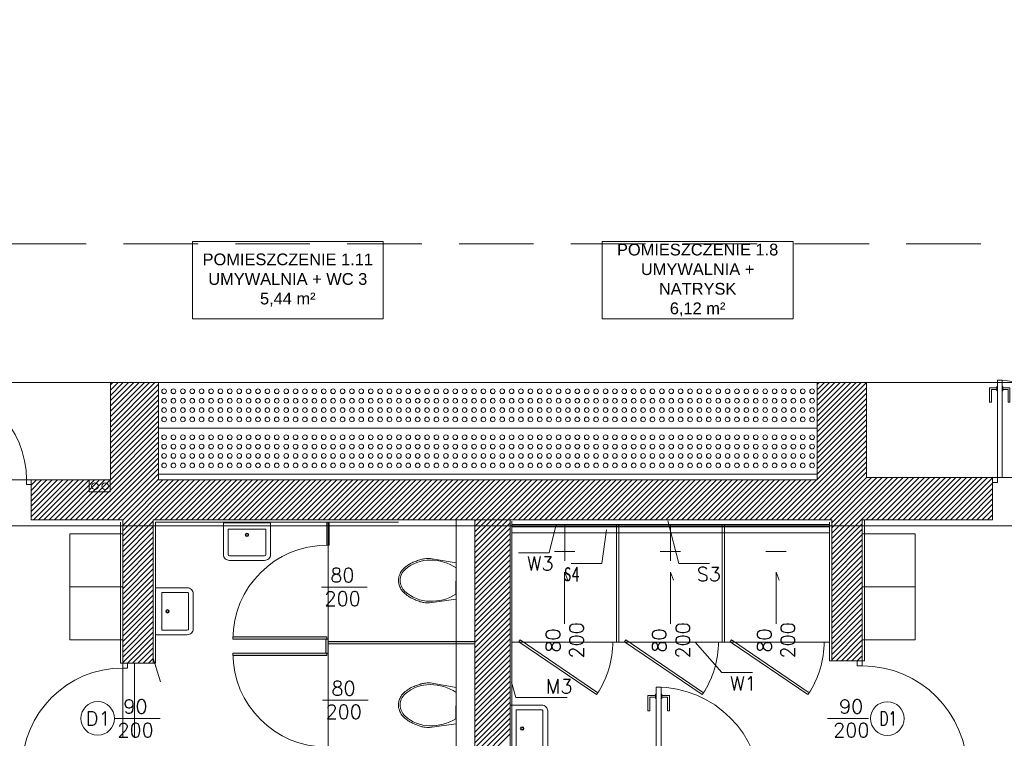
# Model space of a CAD drawing. Header units: millimetres. Extents: x -20020 to 55682, y 3351 to 17623.
# Tile 18 of 49: x -4335 to -3496, y 11822 to 12433. Entities that reach past the tile are written whole.
import ezdxf

# ---------------------------------------------------------------- set-up
doc = ezdxf.new("R2010")
doc.units = ezdxf.units.MM
doc.linetypes.add('ACAD_ISO03W100', pattern=[30, 12, -18])
doc.linetypes.add('HIDDEN', pattern=[9.525, 6.35, -3.175])
doc.layers.get('0').update_dxf_attribs({"color": 252, "lineweight": 9})
for name, color, linetype, lineweight in [('_Drzwi', 252, 'Continuous', 9), ('ARANŻACJA', 252, 'Continuous', 9), ('ETYKIETY POMIESZCZEŃ', 252, 'Continuous', 9), ('OPISY', 252, 'Continuous', 9), ('PODCIĄG', 252, 'HIDDEN', 9), ('RZUT DACHU', 252, 'Continuous', 9), ('srednia', 252, 'Continuous', 9), ('ŚCIANY KONSTRUKCYJNE', 252, 'Continuous', 9), ('ŚCIANY WYPEŁNIENIE', 252, 'Continuous', 9)]:
    doc.layers.add(name, color=color, linetype=linetype, lineweight=lineweight)
doc.layers.add('CO', color=252, linetype='Continuous', lineweight=9, plot=False)
doc.styles.add('MED_ARIAL_Tabela', font='arial.ttf')
doc.styles.get("Standard").update_dxf_attribs({"font": 'romans.shx', "width": 0.7})

# ---------------------------------------------------------------- blocks, each defined once
blk = doc.blocks.new('drzwi_wew_901')
blk.add_line((0, 19.18), (0, -12.85))
at = {"color": 0}
for p, q in [((32, -71.55), (30.5, -71.55)), ((30.5, -83.55), (30.5, -71.55)), ((32, -82.05), (32, -71.55)), ((46, -71.55), (47.5, -71.55)), ((46, -82.05), (46, -71.55)), ((47.5, -83.55), (47.5, -71.55)), ((36.5, -82.05), (32, -82.05)), ((37, -81.05), (36.5, -81.05)), ((36.5, -84.55), (36.5, -81.05)), ((41, -81.05), (41.5, -81.05)), ((41.5, -84.55), (41.5, -81.05)), ((41.5, -82.05), (46, -82.05)), ((36.5, -83.55), (30.5, -83.55)), ((37, -84.55), (36.5, -84.55)), ((41, -84.55), (41.5, -84.55)), ((41.5, -83.55), (47.5, -83.55))]:
    blk.add_line(p, q, dxfattribs=at)
for points in [[(-45, -8), (-45, -4), (-41, -4), (-41, -8)], [(41, -8), (37, -8), (37, -90), (41, -90)], [(45, -8), (45, -4), (41, -4), (41, -8)]]:
    blk.add_lwpolyline(points, close=True)
at = {"color": 0, "linetype": 'Continuous', "ltscale": 50}
blk.add_arc((41, -8), 82.02, 180, 270, dxfattribs=at)
blk = doc.blocks.new('*U117')
at = {"layer": 'ARANŻACJA'}
blk.add_circle((0, 0), 2, dxfattribs=at)
blk = doc.blocks.new('*U116')
at = {"layer": 'ARANŻACJA', "color": 0, "linetype": 'ByBlock', "lineweight": -2, "transparency": 16777216}
for p in [(0, 24), (8, 24), (16, 24), (24, 24), (32, 24), (40, 24), (48, 24), (56, 24), (64, 24), (72, 24), (80, 24), (88, 24), (96, 24), (104, 24), (112, 24), (120, 24), (128, 24), (136, 24), (144, 24), (152, 24), (160, 24), (168, 24), (176, 24), (184, 24), (192, 24), (200, 24), (208, 24), (216, 24), (224, 24), (232, 24), (240, 24), (248, 24), (256, 24), (264, 24), (272, 24), (280, 24), (288, 24), (296, 24), (304, 24), (312, 24), (320, 24), (328, 24), (336, 24), (344, 24), (352, 24), (360, 24), (368, 24), (376, 24), (384, 24), (392, 24), (400, 24), (408, 24), (416, 24), (424, 24), (432, 24), (440, 24), (448, 24), (456, 24), (464, 24), (472, 24), (480, 24), (488, 24), (496, 24), (504, 24), (512, 24), (520, 24), (528, 24), (536, 24), (544, 24), (552, 24), (0, 16), (8, 16), (16, 16), (24, 16), (32, 16), (40, 16), (48, 16), (56, 16), (64, 16), (72, 16), (80, 16), (88, 16), (96, 16), (104, 16), (112, 16), (120, 16), (128, 16), (136, 16), (144, 16), (152, 16), (160, 16), (168, 16), (176, 16), (184, 16), (192, 16), (200, 16), (208, 16), (216, 16), (224, 16), (232, 16), (240, 16), (248, 16), (256, 16), (264, 16), (272, 16), (280, 16), (288, 16), (296, 16), (304, 16), (312, 16), (320, 16), (328, 16), (336, 16), (344, 16), (352, 16), (360, 16), (368, 16), (376, 16), (384, 16), (392, 16), (400, 16), (408, 16), (416, 16), (424, 16), (432, 16), (440, 16), (448, 16), (456, 16), (464, 16), (472, 16), (480, 16), (488, 16), (496, 16), (504, 16), (512, 16), (520, 16), (528, 16), (536, 16), (544, 16), (552, 16), (0, 8), (8, 8), (16, 8), (24, 8), (32, 8), (40, 8), (48, 8), (56, 8), (64, 8), (72, 8), (80, 8), (88, 8), (96, 8), (104, 8), (112, 8), (120, 8), (128, 8), (136, 8), (144, 8), (152, 8), (160, 8), (168, 8), (176, 8), (184, 8), (192, 8), (200, 8), (208, 8), (216, 8), (224, 8), (232, 8), (240, 8), (248, 8), (256, 8), (264, 8), (272, 8), (280, 8), (288, 8), (296, 8), (304, 8), (312, 8), (320, 8), (328, 8), (336, 8), (344, 8), (352, 8), (360, 8), (368, 8), (376, 8), (384, 8), (392, 8), (400, 8), (408, 8), (416, 8), (424, 8), (432, 8), (440, 8), (448, 8), (456, 8), (464, 8), (472, 8), (480, 8), (488, 8), (496, 8), (504, 8), (512, 8), (520, 8), (528, 8), (536, 8), (544, 8), (552, 8), (0, 0), (8, 0), (16, 0), (24, 0), (32, 0), (40, 0), (48, 0), (56, 0), (64, 0), (72, 0), (80, 0), (88, 0), (96, 0), (104, 0), (112, 0), (120, 0), (128, 0), (136, 0), (144, 0), (152, 0), (160, 0), (168, 0), (176, 0), (184, 0), (192, 0), (200, 0), (208, 0), (216, 0), (224, 0), (232, 0), (240, 0), (248, 0), (256, 0), (264, 0), (272, 0), (280, 0), (288, 0), (296, 0), (304, 0), (312, 0), (320, 0), (328, 0), (336, 0), (344, 0), (352, 0), (360, 0), (368, 0), (376, 0), (384, 0), (392, 0), (400, 0), (408, 0), (416, 0), (424, 0), (432, 0), (440, 0), (448, 0), (456, 0), (464, 0), (472, 0), (480, 0), (488, 0), (496, 0), (504, 0), (512, 0), (520, 0), (528, 0), (536, 0), (544, 0), (552, 0)]:
    blk.add_blockref('*U117', p, dxfattribs=at)
blk = doc.blocks.new('*U119')
at = {"layer": 'ARANŻACJA'}
blk.add_circle((0, 0), 2, dxfattribs=at)
blk = doc.blocks.new('*U118')
at = {"layer": 'ARANŻACJA', "color": 0, "linetype": 'ByBlock', "lineweight": -2, "transparency": 16777216}
for p in [(0, 24), (8, 24), (16, 24), (24, 24), (32, 24), (40, 24), (48, 24), (56, 24), (64, 24), (72, 24), (80, 24), (88, 24), (96, 24), (104, 24), (112, 24), (120, 24), (128, 24), (136, 24), (144, 24), (152, 24), (160, 24), (168, 24), (176, 24), (184, 24), (192, 24), (200, 24), (208, 24), (216, 24), (224, 24), (232, 24), (240, 24), (248, 24), (256, 24), (264, 24), (272, 24), (280, 24), (288, 24), (296, 24), (304, 24), (312, 24), (320, 24), (328, 24), (336, 24), (344, 24), (352, 24), (360, 24), (368, 24), (376, 24), (384, 24), (392, 24), (400, 24), (408, 24), (416, 24), (424, 24), (432, 24), (440, 24), (448, 24), (456, 24), (464, 24), (472, 24), (480, 24), (488, 24), (496, 24), (504, 24), (512, 24), (520, 24), (528, 24), (536, 24), (544, 24), (552, 24), (0, 16), (8, 16), (16, 16), (24, 16), (32, 16), (40, 16), (48, 16), (56, 16), (64, 16), (72, 16), (80, 16), (88, 16), (96, 16), (104, 16), (112, 16), (120, 16), (128, 16), (136, 16), (144, 16), (152, 16), (160, 16), (168, 16), (176, 16), (184, 16), (192, 16), (200, 16), (208, 16), (216, 16), (224, 16), (232, 16), (240, 16), (248, 16), (256, 16), (264, 16), (272, 16), (280, 16), (288, 16), (296, 16), (304, 16), (312, 16), (320, 16), (328, 16), (336, 16), (344, 16), (352, 16), (360, 16), (368, 16), (376, 16), (384, 16), (392, 16), (400, 16), (408, 16), (416, 16), (424, 16), (432, 16), (440, 16), (448, 16), (456, 16), (464, 16), (472, 16), (480, 16), (488, 16), (496, 16), (504, 16), (512, 16), (520, 16), (528, 16), (536, 16), (544, 16), (552, 16), (0, 8), (8, 8), (16, 8), (24, 8), (32, 8), (40, 8), (48, 8), (56, 8), (64, 8), (72, 8), (80, 8), (88, 8), (96, 8), (104, 8), (112, 8), (120, 8), (128, 8), (136, 8), (144, 8), (152, 8), (160, 8), (168, 8), (176, 8), (184, 8), (192, 8), (200, 8), (208, 8), (216, 8), (224, 8), (232, 8), (240, 8), (248, 8), (256, 8), (264, 8), (272, 8), (280, 8), (288, 8), (296, 8), (304, 8), (312, 8), (320, 8), (328, 8), (336, 8), (344, 8), (352, 8), (360, 8), (368, 8), (376, 8), (384, 8), (392, 8), (400, 8), (408, 8), (416, 8), (424, 8), (432, 8), (440, 8), (448, 8), (456, 8), (464, 8), (472, 8), (480, 8), (488, 8), (496, 8), (504, 8), (512, 8), (520, 8), (528, 8), (536, 8), (544, 8), (552, 8), (0, 0), (8, 0), (16, 0), (24, 0), (32, 0), (40, 0), (48, 0), (56, 0), (64, 0), (72, 0), (80, 0), (88, 0), (96, 0), (104, 0), (112, 0), (120, 0), (128, 0), (136, 0), (144, 0), (152, 0), (160, 0), (168, 0), (176, 0), (184, 0), (192, 0), (200, 0), (208, 0), (216, 0), (224, 0), (232, 0), (240, 0), (248, 0), (256, 0), (264, 0), (272, 0), (280, 0), (288, 0), (296, 0), (304, 0), (312, 0), (320, 0), (328, 0), (336, 0), (344, 0), (352, 0), (360, 0), (368, 0), (376, 0), (384, 0), (392, 0), (400, 0), (408, 0), (416, 0), (424, 0), (432, 0), (440, 0), (448, 0), (456, 0), (464, 0), (472, 0), (480, 0), (488, 0), (496, 0), (504, 0), (512, 0), (520, 0), (528, 0), (536, 0), (544, 0), (552, 0)]:
    blk.add_blockref('*U119', p, dxfattribs=at)
blk = doc.blocks.new('prysznic')
at = {"layer": 'ARANŻACJA'}
for points in [[(5750.89, -4086.83), (5750.89, -4069.51)], [(5727.96, -4078.17), (5758.93, -4078.17)]]:
    blk.add_lwpolyline(points, dxfattribs=at)

msp = doc.modelspace()

# ---------------------------------------------------------------- hatches: boundary and pattern name
at = {"layer": 'srednia'}
h = msp.add_hatch(color=256, dxfattribs=at)
h.dxf.hatch_style = 1
h.paths.add_polyline_path([(-4073.35, 11985.97), (-4071.34, 11985.97), (-4071.38, 12005.55), (-4073.39, 12005.55)])
h = msp.add_hatch(color=256, dxfattribs=at)
h.dxf.hatch_style = 1
h.paths.add_polyline_path([(-4073.4, 11906.06), (-4153.37, 11906.06), (-4153.37, 11908.09), (-4073.4, 11908.09)])
h = msp.add_hatch(color=256, dxfattribs=at)
h.dxf.hatch_style = 1
h.paths.add_polyline_path([(-4074.4, 11894.06), (-4072.39, 11894.06), (-4072.39, 11906.06), (-4074.4, 11906.06)])
h = msp.add_hatch(color=256, dxfattribs=at)
h.dxf.hatch_style = 1
h.paths.add_polyline_path([(-3947.29, 11902.05), (-3947.29, 11904.06), (-4072.39, 11904.06), (-4072.39, 11902.05)])
h = msp.add_hatch(color=256, dxfattribs=at)
h.dxf.hatch_style = 1
h.paths.add_polyline_path([(-4073.39, 11894.06), (-4153.36, 11894.06), (-4153.36, 11892.04), (-4073.39, 11892.04)])

# ---------------------------------------------------------------- linework, layer by layer
for p, q in [((-3792.94, 11859.27), (-3793.49, 11859.27)), ((-3793.49, 11859.27), (-3793.49, 11855.46)), ((-3788.58, 11859.27), (-3788.04, 11859.27)), ((-3788.04, 11859.27), (-3788.04, 11855.46)), ((-3793.49, 11858.18), (-3800.02, 11858.18)), ((-3800.02, 11858.18), (-3800.02, 11845.11)), ((-3793.49, 11856.55), (-3798.38, 11856.55)), ((-3798.38, 11856.55), (-3798.38, 11845.11)), ((-3792.94, 11855.46), (-3793.49, 11855.46)), ((-3788.58, 11855.46), (-3788.04, 11855.46)), ((-3788.04, 11858.18), (-3781.51, 11858.18)), ((-3788.04, 11856.55), (-3783.14, 11856.55)), ((-3783.14, 11856.55), (-3783.14, 11845.11)), ((-3781.51, 11858.18), (-3781.51, 11845.11)), ((-3798.38, 11845.11), (-3800.02, 11845.11)), ((-3783.14, 11845.11), (-3781.51, 11845.11)), ((-4218.9, 11838.55), (-4252.36, 11838.55)), ((-3646.89, 11838.54), (-3612.01, 11838.54))]:
    msp.add_line(p, q)
for points in [[(-4325.29, 12041.55), (-4325.29, 12037.59), (-4329.25, 12037.59), (-4329.25, 12041.55)], [(-3963.18, 11966.68), (-3963.5, 11944.25)], [(-4247.29, 11885.55), (-4243.12, 11885.55), (-4243.12, 11881.37), (-4247.29, 11881.37)], [(-3617.29, 11887.54), (-3621.65, 11887.54), (-3621.65, 11883.19), (-3617.29, 11883.19)], [(-3963.22, 11860.69), (-3963.54, 11838.26)], [(-3792.94, 11775.92), (-3788.58, 11775.92), (-3788.58, 11865.2), (-3792.94, 11865.2)]]:
    msp.add_lwpolyline(points, close=True)
for points in [[(-3963.34, 11940.01), (-3985.83, 11936.82, -0.030758), (-3990.8, 11937.2, -0.049555), (-3993.81, 11937.92, -0.011983), (-3997.58, 11939.34, -0.011983), (-4001.29, 11940.94, -0.049552), (-4003.96, 11942.5, -0.030757), (-4007.8, 11945.68, -0.035278), (-4009.45, 11947.41, -0.055317), (-4010.29, 11948.69, -0.015269), (-4011.12, 11950.46, -0.015268), (-4011.85, 11952.27, -0.055313), (-4012.21, 11953.76, -0.035277), (-4012.34, 11956.15, -0.035277), (-4012.14, 11958.54, -0.055313), (-4011.74, 11960.01, -0.015268), (-4010.97, 11961.81, -0.015269), (-4010.08, 11963.55, -0.055317), (-4009.21, 11964.81, -0.035278), (-4007.51, 11966.49, -0.030757), (-4003.58, 11969.56, -0.049552), (-4000.86, 11971.05, -0.011983), (-3997.12, 11972.54, -0.011983), (-3993.31, 11973.85, -0.049555), (-3990.27, 11974.49, -0.030758), (-3985.3, 11974.73)], [(-3985.8, 11938.25, 0.148054), (-3963.5, 11944.25, -0.148054), (-3985.8, 11938.25, -0.186661), (-4006.84, 11946.72, -0.215016), (-4010.92, 11956.13, -0.215016), (-4006.57, 11965.42, 0.215016), (-4010.92, 11956.13, -0.215016), (-4006.57, 11965.42, -0.186661), (-3985.31, 11973.31, -0.148054), (-3963.18, 11966.68, 0.148054), (-3985.31, 11973.31)], [(-3961.03, 11944.86, -0.272823), (-3961.03, 11944.86, -0.272823), (-3961.02, 11944.86, -0.124305), (-3961.02, 11944.86)], [(-3963.38, 11834.02), (-3985.87, 11830.84, -0.030758), (-3990.84, 11831.21, -0.049555), (-3993.85, 11831.94, -0.011983), (-3997.63, 11833.35, -0.011983), (-4001.33, 11834.95, -0.049552), (-4004, 11836.51, -0.030757), (-4007.84, 11839.69, -0.035278), (-4009.5, 11841.42, -0.055317), (-4010.34, 11842.7, -0.015269), (-4011.17, 11844.47, -0.015268), (-4011.89, 11846.29, -0.055313), (-4012.25, 11847.77, -0.035277), (-4012.39, 11850.16, -0.035277), (-4012.18, 11852.55, -0.055313), (-4011.78, 11854.03, -0.015268), (-4011.01, 11855.82, -0.015269), (-4010.13, 11857.57, -0.055317), (-4009.25, 11858.82, -0.035278), (-4007.55, 11860.51, -0.030757), (-4003.62, 11863.57, -0.049552), (-4000.91, 11865.06, -0.011983), (-3997.16, 11866.55, -0.011983), (-3993.35, 11867.86, -0.049555), (-3990.32, 11868.5, -0.030758), (-3985.34, 11868.74)], [(-3985.85, 11832.26, 0.148054), (-3963.54, 11838.26, -0.148054), (-3985.85, 11832.26, -0.186661), (-4006.88, 11840.73, -0.215016), (-4010.96, 11850.14, -0.215016), (-4006.62, 11859.43, 0.215016), (-4010.96, 11850.14, -0.215016), (-4006.62, 11859.43, -0.186661), (-3985.35, 11867.32, -0.148054), (-3963.22, 11860.69, 0.148054), (-3985.35, 11867.32)], [(-3961.07, 11838.87, -0.272823), (-3961.07, 11838.87, -0.272823), (-3961.07, 11838.87, -0.124305), (-3961.07, 11838.87)]]:
    msp.add_lwpolyline(points, format="xyb")
for points in [[(-3985.3, 11974.73), (-3963.34, 11970.98)], [(-3985.34, 11868.74), (-3963.38, 11865)]]:
    msp.add_lwpolyline(points)
for centre, radius in [((-4141.43, 11994.85), 1.5), ((-4141.43, 11994.85), 0.9), ((-4209.09, 11929.75), 1.5), ((-4209.09, 11929.75), 0.9), ((-3907.09, 11829.91), 1.5), ((-3907.09, 11829.91), 0.9)]:
    msp.add_circle(centre, radius)
at = {"linetype": 'Continuous', "ltscale": 50}
for centre, radius, start, end in [((-4410.34, 12041.55), 81.11, 0, 90), ((-4247.29, 11795.72), 85.67, 90, 180), ((-3617.29, 11793.9), 89.31, 0, 90), ((-3792.94, 11775.92), 89.31, 0, 90)]:
    msp.add_arc(centre, radius, start, end, dxfattribs=at)
at = {"layer": 'ARANŻACJA'}
for p, q in [((-4817.9, 12124.63), (-1214.12, 12124.55)), ((-3655.79, 12124.62), (-4216.8, 12124.58)), ((-4012.39, 12005.55), (-4072.39, 12005.55)), ((-4072.39, 12005.55), (-4072.39, 11799.07)), ((-3948.34, 12007.55), (-3963.34, 12007.55)), ((-3963.34, 12007.55), (-3963.34, 11799.07)), ((-3947.29, 12007.55), (-3917.29, 12007.55)), ((-3916.25, 12007.55), (-3901.25, 12007.55)), ((-4153.37, 11906.06), (-4153.37, 11908.09)), ((-4153.37, 11908.09), (-4073.4, 11908.09)), ((-4073.4, 11906.06), (-4153.37, 11906.06)), ((-4073.4, 11908.09), (-4073.4, 11906.06)), ((-4073.39, 11894.06), (-4153.36, 11894.06)), ((-4153.36, 11894.06), (-4153.36, 11892.04)), ((-4073.39, 11892.04), (-4073.39, 11894.06)), ((-4153.36, 11892.04), (-4073.39, 11892.04))]:
    msp.add_line(p, q, dxfattribs=at)
at = {"layer": 'ARANŻACJA', "linetype": 'ACAD_ISO03W100', "ltscale": 10}
for points in [[(-4247.29, 11885.55), (-4249.29, 11885.55), (-4249.29, 12007.55)], [(-3617.36, 11887.54), (-3615.36, 11887.54), (-3615.36, 12007.55)]]:
    msp.add_lwpolyline(points, dxfattribs=at)
at = {"layer": 'ARANŻACJA', "ltscale": 10}
for points in [[(-4121.43, 12005.05), (-4161.43, 12005.05), (-4161.43, 11978.05, 0.414214), (-4156.43, 11973.05), (-4126.43, 11973.05, 0.414214), (-4121.43, 11978.05)], [(-4125.43, 11999.78), (-4157.43, 11999.78), (-4157.43, 11978.05, 0.414214), (-4156.43, 11977.05), (-4126.43, 11977.05, 0.414214), (-4125.43, 11978.05)], [(-4219.29, 11949.75), (-4219.29, 11909.75), (-4192.29, 11909.75, 0.414214), (-4187.29, 11914.75), (-4187.29, 11944.75, 0.414214), (-4192.29, 11949.75)], [(-4214.02, 11945.75), (-4214.02, 11913.75), (-4192.29, 11913.75, 0.414214), (-4191.29, 11914.75), (-4191.29, 11944.75, 0.414214), (-4192.29, 11945.75)], [(-3917.29, 11849.91), (-3917.29, 11809.91), (-3890.29, 11809.91, 0.414214), (-3885.29, 11814.91), (-3885.29, 11844.91, 0.414214), (-3890.29, 11849.91)], [(-3912.02, 11845.91), (-3912.02, 11813.91), (-3890.29, 11813.91, 0.414214), (-3889.29, 11814.91), (-3889.29, 11844.91, 0.414214), (-3890.29, 11845.91)]]:
    msp.add_lwpolyline(points, format="xyb", close=True, dxfattribs=at)
for points in [[(-3915.79, 12006.54), (-3915.79, 12001.54), (-3645.79, 12001.54)], [(-3870.79, 12003.55), (-3870.79, 11972.58)], [(-3915.79, 11996.54), (-3645.79, 11996.54)], [(-3862.14, 11980.62), (-3879.45, 11980.62)], [(-3682.14, 11980.62), (-3699.45, 11980.62)], [(-3870.87, 11919.03), (-3870.87, 11963.12), (-3868.19, 11956.1)], [(-3780.79, 11919.03), (-3780.79, 11963.12), (-3778.11, 11956.1)], [(-3690.79, 11919.03), (-3690.79, 11963.12), (-3688.11, 11956.1)]]:
    msp.add_lwpolyline(points, dxfattribs=at)
for points in [[(-4247.29, 11950.55), (-4247.29, 11995.55), (-4292.29, 11995.55), (-4292.29, 11950.55)], [(-3617.29, 11950.55), (-3617.29, 11995.55), (-3572.29, 11995.55), (-3572.29, 11950.55)], [(-4247.29, 11905.55), (-4247.29, 11950.55), (-4292.29, 11950.55), (-4292.29, 11905.55)], [(-3617.29, 11905.55), (-3617.29, 11950.55), (-3572.29, 11950.55), (-3572.29, 11905.55)], [(-3909.92, 11903.69), (-3843.67, 11858.77), (-3842.53, 11860.45), (-3908.78, 11905.37)], [(-3819.91, 11903.69), (-3753.66, 11858.77), (-3752.53, 11860.45), (-3818.77, 11905.37)], [(-3729.91, 11903.69), (-3663.66, 11858.77), (-3662.53, 11860.45), (-3728.77, 11905.37)]]:
    msp.add_lwpolyline(points, close=True, dxfattribs=at)
at = {"layer": 'CO'}
for centre in [(-4270.91, 12036.24), (-4262.21, 12036.24)]:
    msp.add_circle(centre, 2.82, dxfattribs=at)
at = {"layer": 'ETYKIETY POMIESZCZEŃ'}
for points in [[(-4187.94, 12244.59), (-4187.94, 12178.82), (-4025.39, 12178.82), (-4025.39, 12244.59)], [(-3838.85, 12244.59), (-3838.85, 12178.82), (-3676.3, 12178.82), (-3676.3, 12244.59)]]:
    msp.add_lwpolyline(points, close=True, dxfattribs=at)
at = {"layer": 'OPISY'}
for p, q in [((-3878.06, 12003.55), (-3883.99, 11979.56)), ((-3782.9, 12006.62), (-3773.69, 11970.31)), ((-3910.08, 11979.56), (-3883.99, 11979.56)), ((-3883.99, 11979.56), (-3910.08, 11979.56)), ((-3773.69, 11970.31), (-3747.6, 11970.31)), ((-4078, 11950.37), (-4039.14, 11950.37)), ((-3759.74, 11903.55), (-3736.92, 11877.64)), ((-4221.29, 11889.75), (-4215.22, 11869.64)), ((-3736.92, 11877.64), (-3710.83, 11877.64)), ((-3916.15, 11869.4), (-3912.34, 11856.41)), ((-4077.06, 11853.95), (-4038.2, 11853.95)), ((-3912.34, 11856.41), (-3886.25, 11856.41)), ((-3894.71, 11856.41), (-3868.62, 11856.41)), ((-4254.3, 11838.42), (-4215.44, 11838.42))]:
    msp.add_line(p, q, dxfattribs=at)
msp.add_lwpolyline([(-3835.24, 11998.97), (-3839.16, 11970.31), (-3865.25, 11970.31)], dxfattribs=at)
for centre in [(-4268.62, 11838.55), (-3595.97, 11838.42)]:
    msp.add_circle(centre, 14.32, dxfattribs=at)
at = {"layer": 'PODCIĄG', "ltscale": 10}
for p, q in [((-4818.05, 12242.55), (-1214.12, 12242.55)), ((-3506.29, 12043.55), (-3415.29, 12043.55)), ((-4325.29, 12041.55), (-4414.29, 12041.55)), ((-4414.29, 12007.55), (-4325.29, 12007.55)), ((-3415.29, 12007.55), (-3506.29, 12007.55)), ((-4247.29, 11885.55), (-4247.29, 11791.55)), ((-4237.29, 11885.55), (-4237.29, 11791.55))]:
    msp.add_line(p, q, dxfattribs=at)
at = {"layer": 'RZUT DACHU'}
msp.add_lwpolyline([(-4885.12, 14006.55), (-4885.12, 12002.55), (-1152.98, 12002.55), (-1152.98, 14006.55), (-1217.12, 14006.55), (-1217.12, 12002.55)], dxfattribs=at)
at = {"layer": 'srednia'}
for p, q in [((-3655.79, 12085.59), (-4216.8, 12085.55)), ((-3655.79, 12046.59), (-4216.79, 12046.55)), ((-4257.79, 12041.55), (-4288.79, 12041.55)), ((-4219.29, 11885.55), (-4219.29, 12005.55)), ((-4219.29, 12005.55), (-4059.31, 12005.55)), ((-4071.38, 12005.55), (-4073.39, 12005.55)), ((-4073.39, 12005.55), (-4073.35, 11985.97)), ((-4071.34, 11985.97), (-4071.38, 12005.55)), ((-3915.79, 11903.55), (-3915.79, 12003.55)), ((-3915.79, 12003.55), (-3645.79, 12003.55)), ((-3825.79, 12003.55), (-3915.79, 12003.55)), ((-3915.79, 12003.55), (-3915.79, 11783.58)), ((-3793.29, 12007.55), (-3791.28, 12007.55)), ((-3645.79, 12003.55), (-3735.79, 12003.55)), ((-3645.29, 11887.55), (-3645.29, 12005.55)), ((-4073.35, 11985.97), (-4071.34, 11985.97)), ((-4072.39, 11906.06), (-4074.4, 11906.06)), ((-4074.4, 11906.06), (-4074.4, 11894.06)), ((-4072.39, 11894.06), (-4072.39, 11906.06)), ((-3947.29, 11904.06), (-4072.39, 11904.06)), ((-4072.39, 11904.06), (-4072.39, 11902.05)), ((-4072.39, 11902.05), (-3947.29, 11902.05)), ((-3947.29, 11902.05), (-3947.29, 11904.06)), ((-3917.29, 11902.05), (-3917.29, 11904.06)), ((-3915.79, 11903.55), (-3825.79, 11903.55)), ((-3824.79, 11903.55), (-3645.79, 11903.55)), ((-4074.4, 11894.06), (-4072.39, 11894.06)), ((-4221.29, 11885.55), (-4219.29, 11885.55)), ((-3643.29, 11887.55), (-3645.29, 11887.55)), ((-3617.29, 11887.55), (-3633.29, 11887.55))]:
    msp.add_line(p, q, dxfattribs=at)
for points in [[(-4257.91, 12031.55), (-4257.91, 12041.55), (-4275.82, 12041.55), (-4275.82, 12031.55)], [(-3824.79, 11903.55), (-3826.81, 11903.55), (-3826.81, 12003.55), (-3824.79, 12003.55)], [(-3734.79, 11903.55), (-3736.81, 11903.55), (-3736.81, 12003.55), (-3734.79, 12003.55)]]:
    msp.add_lwpolyline(points, close=True, dxfattribs=at)
at = {"layer": 'srednia', "linetype": 'Continuous'}
for centre, start, end in [((-4073.4, 11905.97), 90, 180), ((-4073.39, 11894.15), 180, 270)]:
    msp.add_arc(centre, 80, start, end, dxfattribs=at)
at = {"layer": 'srednia'}
for centre in [(-3909.78, 11903.81), (-3819.78, 11903.81), (-3729.78, 11903.81)]:
    msp.add_arc(centre, 80, 326.46226, 0, dxfattribs=at)
at = {"layer": 'ŚCIANY KONSTRUKCYJNE'}
for p, q in [((-4257.79, 12059.55), (-4257.79, 12124.55)), ((-4257.79, 12124.55), (-4216.79, 12124.55)), ((-4216.79, 12124.55), (-4216.79, 12041.55)), ((-3655.79, 12041.55), (-3655.79, 12124.55)), ((-3655.79, 12124.55), (-3613.79, 12124.55)), ((-3613.79, 12124.55), (-3613.79, 12043.55)), ((-4257.79, 12041.55), (-4257.79, 12059.55)), ((-3613.79, 12043.55), (-3506.29, 12043.55)), ((-3506.29, 12007.55), (-3506.29, 12043.55)), ((-4325.29, 12041.55), (-4288.79, 12041.55)), ((-4325.29, 12041.55), (-4325.29, 12007.55)), ((-4288.79, 12041.55), (-4257.79, 12041.55)), ((-4216.79, 12041.55), (-3655.79, 12041.55)), ((-4325.29, 12007.55), (-4247.29, 12007.55)), ((-4247.29, 12007.55), (-4247.29, 11885.55)), ((-4221.29, 11885.55), (-4221.29, 12007.55)), ((-4221.29, 12007.55), (-3947.29, 12007.55)), ((-3947.29, 12007.55), (-3947.29, 11552.55)), ((-3643.29, 12007.55), (-3917.29, 12007.55)), ((-3917.29, 12007.55), (-3917.29, 11551.55)), ((-3643.29, 11887.55), (-3643.29, 12007.55)), ((-3617.29, 12007.55), (-3506.29, 12007.55)), ((-3617.29, 12007.55), (-3617.29, 11887.55)), ((-4247.29, 11885.55), (-4221.29, 11885.55)), ((-3617.29, 11887.55), (-3643.29, 11887.55))]:
    msp.add_line(p, q, dxfattribs=at)
at = {"layer": 'ŚCIANY WYPEŁNIENIE', "linetype": 'Continuous'}
for p, q in [((-4257.79, 12122.52), (-4255.77, 12124.55)), ((-4257.79, 12118.03), (-4251.28, 12124.55)), ((-4257.79, 12113.54), (-4246.79, 12124.55)), ((-4257.79, 12109.05), (-4242.3, 12124.55)), ((-4257.79, 12104.56), (-4237.81, 12124.55)), ((-4257.79, 12100.07), (-4233.32, 12124.55)), ((-4257.79, 12095.58), (-4228.83, 12124.55)), ((-4257.79, 12091.09), (-4224.34, 12124.55)), ((-4257.79, 12086.6), (-4219.85, 12124.55)), ((-4257.79, 12082.11), (-4216.79, 12123.11)), ((-3655.79, 12122.84), (-3654.09, 12124.55)), ((-3655.79, 12118.35), (-3649.6, 12124.55)), ((-3655.79, 12113.86), (-3645.11, 12124.55)), ((-3655.79, 12109.37), (-3640.62, 12124.55)), ((-3655.79, 12104.88), (-3636.13, 12124.55)), ((-3655.79, 12100.39), (-3631.64, 12124.55)), ((-3655.79, 12095.9), (-3627.15, 12124.55)), ((-3655.79, 12091.41), (-3622.66, 12124.55)), ((-3655.79, 12086.92), (-3618.17, 12124.55)), ((-3655.79, 12082.43), (-3613.79, 12124.43)), ((-3655.79, 12077.94), (-3613.79, 12119.94)), ((-4257.79, 12077.62), (-4216.79, 12118.62)), ((-4257.79, 12073.13), (-4216.79, 12114.13)), ((-3655.79, 12073.45), (-3613.79, 12115.45)), ((-3655.79, 12068.96), (-3613.79, 12110.96)), ((-4257.79, 12068.64), (-4216.79, 12109.64)), ((-4257.79, 12064.15), (-4216.79, 12105.15)), ((-3655.79, 12064.47), (-3613.79, 12106.47)), ((-4257.79, 12059.66), (-4216.79, 12100.66)), ((-4257.79, 12055.17), (-4216.79, 12096.17)), ((-3655.79, 12059.98), (-3613.79, 12101.98)), ((-3655.79, 12055.49), (-3613.79, 12097.49)), ((-4257.79, 12050.68), (-4216.79, 12091.68)), ((-4257.79, 12046.19), (-4216.79, 12087.19)), ((-3655.79, 12051), (-3613.79, 12093)), ((-3655.79, 12046.51), (-3613.79, 12088.51)), ((-4287.45, 12007.55), (-4216.79, 12078.21)), ((-4257.79, 12041.7), (-4216.79, 12082.7)), ((-3685.78, 12007.55), (-3613.79, 12079.53)), ((-3655.79, 12042.02), (-3613.79, 12084.02)), ((-4282.96, 12007.55), (-4216.79, 12073.71)), ((-4278.47, 12007.55), (-4216.79, 12069.22)), ((-3681.29, 12007.55), (-3613.79, 12075.04)), ((-3676.8, 12007.55), (-3613.79, 12070.55)), ((-4273.98, 12007.55), (-4216.79, 12064.73)), ((-3672.31, 12007.55), (-3613.79, 12066.06)), ((-3667.82, 12007.55), (-3613.79, 12061.57)), ((-4269.49, 12007.55), (-4216.79, 12060.24)), ((-4265, 12007.55), (-4216.79, 12055.75)), ((-3663.33, 12007.55), (-3613.79, 12057.08)), ((-3658.84, 12007.55), (-3613.79, 12052.59)), ((-4260.51, 12007.55), (-4216.79, 12051.26)), ((-4256.02, 12007.55), (-4216.79, 12046.77)), ((-3654.35, 12007.55), (-3613.79, 12048.1)), ((-3649.86, 12007.55), (-3613.79, 12043.61)), ((-3645.37, 12007.55), (-3609.37, 12043.55)), ((-3643.29, 12005.13), (-3604.88, 12043.55)), ((-3643.29, 12000.64), (-3600.39, 12043.55)), ((-3643.29, 11996.15), (-3595.9, 12043.55)), ((-3643.29, 11991.66), (-3591.41, 12043.55)), ((-3643.29, 11987.17), (-3586.92, 12043.55)), ((-3643.29, 11982.68), (-3582.43, 12043.55)), ((-3613.94, 12007.55), (-3577.94, 12043.55)), ((-3609.45, 12007.55), (-3573.45, 12043.55)), ((-3604.95, 12007.55), (-3568.95, 12043.55)), ((-3600.46, 12007.55), (-3564.46, 12043.55)), ((-3595.97, 12007.55), (-3559.97, 12043.55)), ((-3591.48, 12007.55), (-3555.48, 12043.55)), ((-3586.99, 12007.55), (-3550.99, 12043.55)), ((-3582.5, 12007.55), (-3546.5, 12043.55)), ((-3578.01, 12007.55), (-3542.01, 12043.55)), ((-3573.52, 12007.55), (-3537.52, 12043.55)), ((-3569.03, 12007.55), (-3533.03, 12043.55)), ((-3564.54, 12007.55), (-3528.54, 12043.55)), ((-3560.05, 12007.55), (-3524.05, 12043.55)), ((-3555.56, 12007.55), (-3519.56, 12043.55)), ((-3551.07, 12007.55), (-3515.07, 12043.55)), ((-3546.58, 12007.55), (-3510.58, 12043.55)), ((-4325.29, 12037.06), (-4320.81, 12041.55)), ((-4325.29, 12032.57), (-4316.32, 12041.55)), ((-4325.29, 12028.08), (-4311.83, 12041.55)), ((-4325.29, 12023.59), (-4307.34, 12041.55)), ((-4325.29, 12019.1), (-4302.85, 12041.55)), ((-4325.29, 12014.61), (-4298.36, 12041.55)), ((-4325.29, 12010.12), (-4293.87, 12041.55)), ((-4323.38, 12007.55), (-4289.38, 12041.55)), ((-4318.89, 12007.55), (-4284.89, 12041.55)), ((-4314.4, 12007.55), (-4280.4, 12041.55)), ((-4309.9, 12007.55), (-4275.9, 12041.55)), ((-4305.41, 12007.55), (-4271.41, 12041.55)), ((-4300.92, 12007.55), (-4266.92, 12041.55)), ((-4296.43, 12007.55), (-4262.43, 12041.55)), ((-4291.94, 12007.55), (-4257.94, 12041.55)), ((-4251.53, 12007.55), (-4216.79, 12042.28)), ((-4247.29, 12007.29), (-4213.04, 12041.55)), ((-4247.29, 12002.8), (-4208.55, 12041.55)), ((-4247.29, 11998.31), (-4204.06, 12041.55)), ((-4247.29, 11993.82), (-4199.57, 12041.55)), ((-4247.29, 11989.33), (-4195.08, 12041.55)), ((-4247.29, 11984.84), (-4190.59, 12041.55)), ((-4220.1, 12007.55), (-4186.1, 12041.55)), ((-4215.61, 12007.55), (-4181.61, 12041.55)), ((-4211.12, 12007.55), (-4177.12, 12041.55)), ((-4206.63, 12007.55), (-4172.63, 12041.55)), ((-4202.14, 12007.55), (-4168.14, 12041.55)), ((-4197.65, 12007.55), (-4163.65, 12041.55)), ((-4193.16, 12007.55), (-4159.16, 12041.55)), ((-4188.67, 12007.55), (-4154.67, 12041.55)), ((-4184.18, 12007.55), (-4150.18, 12041.55)), ((-4179.69, 12007.55), (-4145.69, 12041.55)), ((-4175.2, 12007.55), (-4141.2, 12041.55)), ((-4170.71, 12007.55), (-4136.71, 12041.55)), ((-4166.22, 12007.55), (-4132.22, 12041.55)), ((-4161.73, 12007.55), (-4127.73, 12041.55)), ((-4157.24, 12007.55), (-4123.24, 12041.55)), ((-4152.75, 12007.55), (-4118.75, 12041.55)), ((-4148.26, 12007.55), (-4114.26, 12041.55)), ((-4143.77, 12007.55), (-4109.77, 12041.55)), ((-4139.28, 12007.55), (-4105.28, 12041.55)), ((-4134.79, 12007.55), (-4100.79, 12041.55)), ((-4130.3, 12007.55), (-4096.3, 12041.55)), ((-4125.81, 12007.55), (-4091.81, 12041.55)), ((-4121.32, 12007.55), (-4087.32, 12041.55)), ((-4116.83, 12007.55), (-4082.83, 12041.55)), ((-4112.34, 12007.55), (-4078.34, 12041.55)), ((-4107.85, 12007.55), (-4073.85, 12041.55)), ((-4103.36, 12007.55), (-4069.36, 12041.55)), ((-4098.87, 12007.55), (-4064.87, 12041.55)), ((-4094.38, 12007.55), (-4060.38, 12041.55)), ((-4089.89, 12007.55), (-4055.89, 12041.55)), ((-4085.4, 12007.55), (-4051.4, 12041.55)), ((-4080.91, 12007.55), (-4046.91, 12041.55)), ((-4076.42, 12007.55), (-4042.42, 12041.55)), ((-4071.93, 12007.55), (-4037.93, 12041.55)), ((-4067.44, 12007.55), (-4033.44, 12041.55)), ((-4062.95, 12007.55), (-4028.95, 12041.55)), ((-4058.46, 12007.55), (-4024.46, 12041.55)), ((-4053.97, 12007.55), (-4019.97, 12041.55)), ((-4049.48, 12007.55), (-4015.48, 12041.55)), ((-4044.99, 12007.55), (-4010.99, 12041.55)), ((-4040.5, 12007.55), (-4006.5, 12041.55)), ((-4036.01, 12007.55), (-4002.01, 12041.55)), ((-4031.52, 12007.55), (-3997.52, 12041.55)), ((-4027.03, 12007.55), (-3993.03, 12041.55)), ((-4022.54, 12007.55), (-3988.54, 12041.55)), ((-4018.05, 12007.55), (-3984.05, 12041.55)), ((-4013.56, 12007.55), (-3979.56, 12041.55)), ((-4009.07, 12007.55), (-3975.07, 12041.55)), ((-4004.58, 12007.55), (-3970.58, 12041.55)), ((-4000.09, 12007.55), (-3966.09, 12041.55)), ((-3995.6, 12007.55), (-3961.6, 12041.55)), ((-3991.11, 12007.55), (-3957.11, 12041.55)), ((-3986.62, 12007.55), (-3952.62, 12041.55)), ((-3982.13, 12007.55), (-3948.13, 12041.55)), ((-3977.64, 12007.55), (-3943.64, 12041.55)), ((-3973.15, 12007.55), (-3939.15, 12041.55)), ((-3968.66, 12007.55), (-3934.66, 12041.55)), ((-3964.17, 12007.55), (-3930.17, 12041.55)), ((-3959.68, 12007.55), (-3925.68, 12041.55)), ((-3955.18, 12007.55), (-3921.18, 12041.55)), ((-3950.69, 12007.55), (-3916.69, 12041.55)), ((-3946.2, 12007.55), (-3912.2, 12041.55)), ((-3941.71, 12007.55), (-3907.71, 12041.55)), ((-3937.22, 12007.55), (-3903.22, 12041.55)), ((-3932.73, 12007.55), (-3898.73, 12041.55)), ((-3928.24, 12007.55), (-3894.24, 12041.55)), ((-3923.75, 12007.55), (-3889.75, 12041.55)), ((-3919.26, 12007.55), (-3885.26, 12041.55)), ((-3914.77, 12007.55), (-3880.77, 12041.55)), ((-3910.28, 12007.55), (-3876.28, 12041.55)), ((-3905.79, 12007.55), (-3871.79, 12041.55)), ((-3901.3, 12007.55), (-3867.3, 12041.55)), ((-3896.81, 12007.55), (-3862.81, 12041.55)), ((-3892.32, 12007.55), (-3858.32, 12041.55)), ((-3887.83, 12007.55), (-3853.83, 12041.55)), ((-3883.34, 12007.55), (-3849.34, 12041.55)), ((-3878.85, 12007.55), (-3844.85, 12041.55)), ((-3874.36, 12007.55), (-3840.36, 12041.55)), ((-3869.87, 12007.55), (-3835.87, 12041.55)), ((-3865.38, 12007.55), (-3831.38, 12041.55)), ((-3860.89, 12007.55), (-3826.89, 12041.55)), ((-3856.4, 12007.55), (-3822.4, 12041.55)), ((-3851.91, 12007.55), (-3817.91, 12041.55)), ((-3847.42, 12007.55), (-3813.42, 12041.55)), ((-3842.93, 12007.55), (-3808.93, 12041.55)), ((-3838.44, 12007.55), (-3804.44, 12041.55)), ((-3833.95, 12007.55), (-3799.95, 12041.55)), ((-3829.46, 12007.55), (-3795.46, 12041.55)), ((-3824.97, 12007.55), (-3790.97, 12041.55)), ((-3820.48, 12007.55), (-3786.48, 12041.55)), ((-3815.99, 12007.55), (-3781.99, 12041.55)), ((-3811.5, 12007.55), (-3777.5, 12041.55)), ((-3807.01, 12007.55), (-3773.01, 12041.55)), ((-3802.52, 12007.55), (-3768.52, 12041.55)), ((-3798.03, 12007.55), (-3764.03, 12041.55)), ((-3793.54, 12007.55), (-3759.54, 12041.55)), ((-3789.05, 12007.55), (-3755.05, 12041.55)), ((-3784.56, 12007.55), (-3750.56, 12041.55)), ((-3780.07, 12007.55), (-3746.07, 12041.55)), ((-3775.58, 12007.55), (-3741.58, 12041.55)), ((-3771.09, 12007.55), (-3737.09, 12041.55)), ((-3766.6, 12007.55), (-3732.6, 12041.55)), ((-3762.11, 12007.55), (-3728.11, 12041.55)), ((-3757.62, 12007.55), (-3723.62, 12041.55)), ((-3753.13, 12007.55), (-3719.13, 12041.55)), ((-3748.64, 12007.55), (-3714.64, 12041.55)), ((-3744.15, 12007.55), (-3710.15, 12041.55)), ((-3739.66, 12007.55), (-3705.66, 12041.55)), ((-3735.17, 12007.55), (-3701.17, 12041.55)), ((-3730.68, 12007.55), (-3696.68, 12041.55)), ((-3726.19, 12007.55), (-3692.19, 12041.55)), ((-3721.7, 12007.55), (-3687.7, 12041.55)), ((-3717.21, 12007.55), (-3683.21, 12041.55)), ((-3712.72, 12007.55), (-3678.72, 12041.55)), ((-3708.23, 12007.55), (-3674.23, 12041.55)), ((-3703.74, 12007.55), (-3669.74, 12041.55)), ((-3699.25, 12007.55), (-3665.25, 12041.55)), ((-3694.76, 12007.55), (-3660.76, 12041.55)), ((-3690.27, 12007.55), (-3656.27, 12041.55)), ((-3542.09, 12007.55), (-3506.29, 12043.34)), ((-3537.6, 12007.55), (-3506.29, 12038.85)), ((-3533.11, 12007.55), (-3506.29, 12034.36)), ((-3528.62, 12007.55), (-3506.29, 12029.87)), ((-3524.13, 12007.55), (-3506.29, 12025.38)), ((-3519.64, 12007.55), (-3506.29, 12020.89)), ((-3515.15, 12007.55), (-3506.29, 12016.4)), ((-3510.66, 12007.55), (-3506.29, 12011.91)), ((-4247.29, 11980.35), (-4221.29, 12006.35)), ((-4247.29, 11975.86), (-4221.29, 12001.86)), ((-3947.29, 12006.46), (-3946.2, 12007.55)), ((-3947.29, 12001.97), (-3941.71, 12007.55)), ((-3947.29, 11997.48), (-3937.22, 12007.55)), ((-3947.29, 11992.98), (-3932.73, 12007.55)), ((-3947.29, 11988.49), (-3928.24, 12007.55)), ((-3947.29, 11984), (-3923.75, 12007.55)), ((-3947.29, 11979.51), (-3919.26, 12007.55)), ((-3947.29, 11975.02), (-3917.29, 12005.02)), ((-3643.29, 11978.19), (-3617.29, 12004.19)), ((-4247.29, 11971.37), (-4221.29, 11997.37)), ((-3947.29, 11970.53), (-3917.29, 12000.53)), ((-3947.29, 11966.04), (-3917.29, 11996.04)), ((-3643.29, 11973.7), (-3617.29, 11999.7)), ((-3643.29, 11969.21), (-3617.29, 11995.21)), ((-4247.29, 11966.88), (-4221.29, 11992.88)), ((-4247.29, 11962.39), (-4221.29, 11988.39)), ((-3947.29, 11961.55), (-3917.29, 11991.55)), ((-3947.29, 11957.06), (-3917.29, 11987.06)), ((-3643.29, 11964.72), (-3617.29, 11990.72)), ((-3643.29, 11960.23), (-3617.29, 11986.23)), ((-4247.29, 11957.9), (-4221.29, 11983.9)), ((-4247.29, 11953.41), (-4221.29, 11979.41)), ((-3947.29, 11952.57), (-3917.29, 11982.57)), ((-3947.29, 11948.08), (-3917.29, 11978.08)), ((-3643.29, 11955.74), (-3617.29, 11981.74)), ((-3643.29, 11951.25), (-3617.29, 11977.25)), ((-4247.29, 11948.92), (-4221.29, 11974.92)), ((-4247.29, 11944.43), (-4221.29, 11970.43)), ((-3947.29, 11943.59), (-3917.29, 11973.59)), ((-3947.29, 11939.1), (-3917.29, 11969.1)), ((-3643.29, 11946.75), (-3617.29, 11972.75)), ((-3643.29, 11942.26), (-3617.29, 11968.26)), ((-4247.29, 11939.94), (-4221.29, 11965.94)), ((-4247.29, 11935.45), (-4221.29, 11961.45)), ((-3947.29, 11934.61), (-3917.29, 11964.61)), ((-3947.29, 11930.12), (-3917.29, 11960.12)), ((-3643.29, 11937.77), (-3617.29, 11963.77)), ((-4247.29, 11930.96), (-4221.29, 11956.96)), ((-4247.29, 11926.47), (-4221.29, 11952.47)), ((-3947.29, 11925.63), (-3917.29, 11955.63)), ((-3643.29, 11933.28), (-3617.29, 11959.28)), ((-3643.29, 11928.79), (-3617.29, 11954.79)), ((-4247.29, 11921.98), (-4221.29, 11947.98)), ((-4247.29, 11917.49), (-4221.29, 11943.49)), ((-3947.29, 11921.14), (-3917.29, 11951.14)), ((-3947.29, 11916.65), (-3917.29, 11946.65)), ((-3643.29, 11924.3), (-3617.29, 11950.3)), ((-3643.29, 11919.81), (-3617.29, 11945.81)), ((-4247.29, 11913), (-4221.29, 11939)), ((-4247.29, 11908.51), (-4221.29, 11934.51)), ((-3947.29, 11912.16), (-3917.29, 11942.16)), ((-3947.29, 11907.67), (-3917.29, 11937.67)), ((-3643.29, 11915.32), (-3617.29, 11941.32)), ((-3643.29, 11910.83), (-3617.29, 11936.83)), ((-4247.29, 11904.02), (-4221.29, 11930.02)), ((-3947.29, 11903.18), (-3917.29, 11933.18)), ((-3947.29, 11898.69), (-3917.29, 11928.69)), ((-3643.29, 11906.34), (-3617.29, 11932.34)), ((-3643.29, 11901.85), (-3617.29, 11927.85)), ((-4247.29, 11899.53), (-4221.29, 11925.53)), ((-4247.29, 11895.04), (-4221.29, 11921.04)), ((-3947.29, 11894.2), (-3917.29, 11924.2)), ((-3947.29, 11889.71), (-3917.29, 11919.71)), ((-3643.29, 11897.36), (-3617.29, 11923.36)), ((-3643.29, 11892.87), (-3617.29, 11918.87)), ((-4247.29, 11890.55), (-4221.29, 11916.55)), ((-4247.29, 11886.06), (-4221.29, 11912.06)), ((-3947.29, 11885.22), (-3917.29, 11915.22)), ((-3947.29, 11880.73), (-3917.29, 11910.73)), ((-3643.29, 11888.38), (-3617.29, 11914.38)), ((-3639.64, 11887.55), (-3617.29, 11909.89)), ((-4243.32, 11885.55), (-4221.29, 11907.57)), ((-4238.83, 11885.55), (-4221.29, 11903.08)), ((-3947.29, 11876.24), (-3917.29, 11906.24)), ((-3947.29, 11871.75), (-3917.29, 11901.75)), ((-3635.15, 11887.55), (-3617.29, 11905.4)), ((-3630.66, 11887.55), (-3617.29, 11900.91)), ((-4234.34, 11885.55), (-4221.29, 11898.59)), ((-4229.85, 11885.55), (-4221.29, 11894.1)), ((-3947.29, 11867.26), (-3917.29, 11897.26)), ((-3947.29, 11862.77), (-3917.29, 11892.77)), ((-3626.17, 11887.55), (-3617.29, 11896.42)), ((-4225.36, 11885.55), (-4221.29, 11889.61)), ((-3947.29, 11858.28), (-3917.29, 11888.28)), ((-3621.68, 11887.55), (-3617.29, 11891.93)), ((-3947.29, 11853.79), (-3917.29, 11883.79)), ((-3947.29, 11849.3), (-3917.29, 11879.3)), ((-3947.29, 11844.81), (-3917.29, 11874.81)), ((-3947.29, 11840.32), (-3917.29, 11870.32)), ((-3947.29, 11835.83), (-3917.29, 11865.83)), ((-3947.29, 11831.34), (-3917.29, 11861.34)), ((-3947.29, 11826.85), (-3917.29, 11856.85)), ((-3947.29, 11822.36), (-3917.29, 11852.36)), ((-3947.29, 11817.87), (-3917.29, 11847.87)), ((-3947.29, 11813.38), (-3917.29, 11843.38)), ((-3947.29, 11808.89), (-3917.29, 11838.89)), ((-3947.29, 11804.4), (-3917.29, 11834.4)), ((-3947.29, 11799.91), (-3917.29, 11829.91)), ((-3947.29, 11795.42), (-3917.29, 11825.42))]:
    msp.add_line(p, q, dxfattribs=at)

# ---------------------------------------------------------------- block references
at = {"layer": '_Drzwi', "extrusion": (0, 0, -1), "xscale": -1.011111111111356, "yscale": 1.011111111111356, "zscale": -1.011111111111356, "rotation": 180}
msp.add_blockref('drzwi_wew_901', (3460.79, 12035.46), dxfattribs=at)
at = {"layer": 'ARANŻACJA'}
for name, p in [('*U118', (-4212.04, 12093.02)), ('*U116', (-4212.04, 12053.95))]:
    msp.add_blockref(name, p, dxfattribs=at)
at = {"layer": 'ARANŻACJA', "xscale": -1, "rotation": 89.9999999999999}
msp.add_blockref('prysznic', (-7858.96, 17731.5), dxfattribs=at)

# ---------------------------------------------------------------- texts
at = {"layer": 'ETYKIETY POMIESZCZEŃ', "char_height": 10, "width": 150.8702, "attachment_point": 5, "style": 'MED_ARIAL_Tabela'}
for s, insert in [('\\pxqc;POMIESZCZENIE 1.11\\PUMYWALNIA + WC 3\\P5,44 m²', (-4106.67, 12211.7)), ('\\pxqc;POMIESZCZENIE 1.8\\PUMYWALNIA + NATRYSK\\P6,12 m²', (-3757.57, 12211.7))]:
    msp.add_mtext(s, dxfattribs=dict(at, insert=insert))
at = {"layer": 'OPISY'}
for s, p in [('W3', (-3902.87, 11964.32)), ('80', (-4070.46, 11954.58)), ('S3', (-3758.38, 11955.26)), ('200', (-4075.41, 11934.48)), ('80', (-4069.52, 11858.16)), ('M3', (-3886.81, 11859.84)), ('W1', (-3729.93, 11862.28)), ('90', (-4246.75, 11842.62)), ('90', (-3637.11, 11842.62)), ('D1', (-4278.78, 11832.54)), ('200', (-4074.47, 11838.06)), ('200', (-4251.71, 11822.52)), ('200', (-3642.07, 11822.52))]:
    msp.add_text(s, height=12, dxfattribs=at).set_placement(p)
for s, p in [('80', (-3874.74, 11894.53)), ('200', (-3854.64, 11889.58)), ('80', (-3784.24, 11894.53)), ('200', (-3764.14, 11889.58)), ('80', (-3694.74, 11894.53)), ('200', (-3674.64, 11889.58))]:
    msp.add_text(s, height=12, rotation=90, dxfattribs=at).set_placement(p)
at = {"layer": 'OPISY', "char_height": 12}
for s, insert, width, attachment_point in [('{\\fCalibri Light|b0|i0|c238|p34;S}4', (-3871.27, 11955.1), 28.4217, 7), ('D1', (-3595.29, 11838.42), 48.1576, 5)]:
    msp.add_mtext(s, dxfattribs=dict(at, insert=insert, width=width, attachment_point=attachment_point))

doc.saveas('drawing.dxf')
